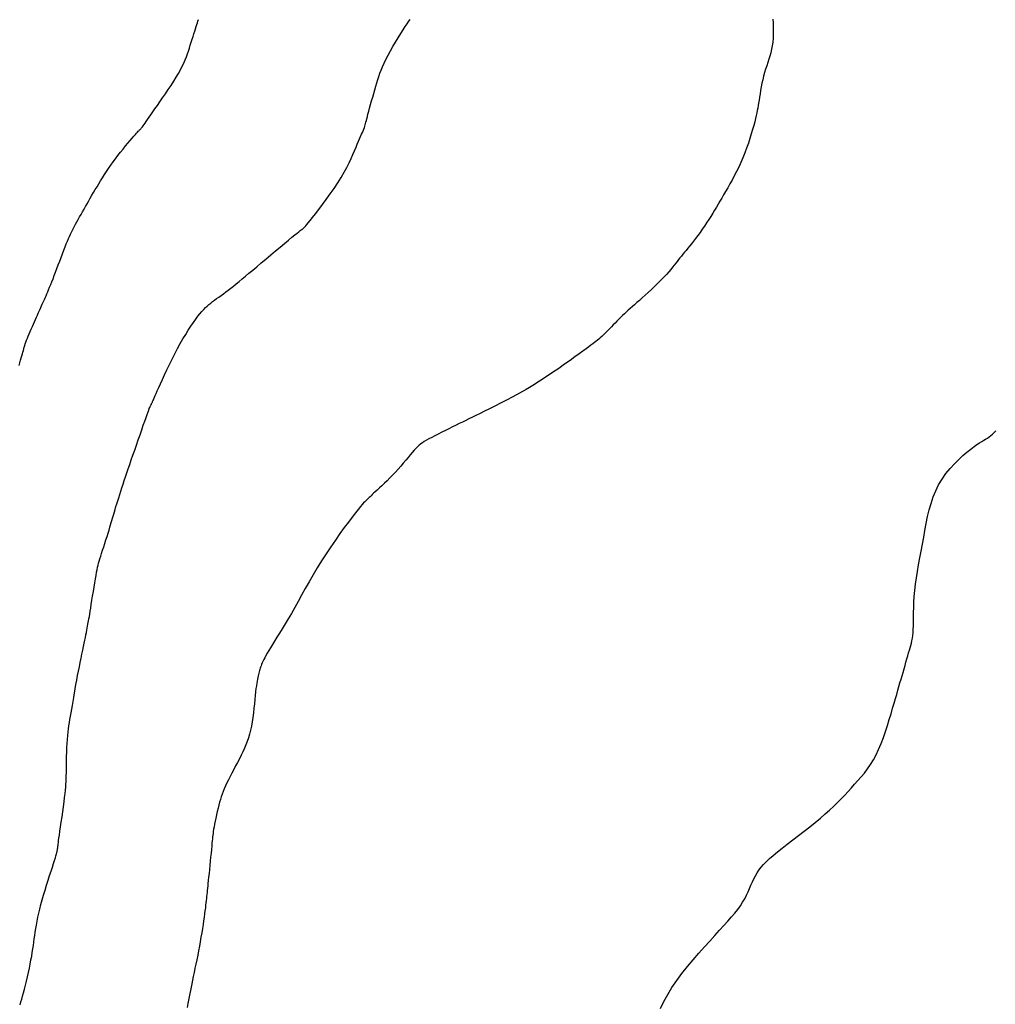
# Model space of a CAD drawing. Header units: millimetres. Extents: x 32690613 to 32693367, y 5343692 to 5344708.
# Tile 128 of 256: x 32692234 to 32692252, y 5344152 to 5344170. Entities that reach past the tile are written whole.
import ezdxf

# ---------------------------------------------------------------- set-up
doc = ezdxf.new("R2010")
doc.units = ezdxf.units.MM
doc.header["$LTSCALE"] = 20
for name, color, linetype in [('02-DGM_HL_494.50', 132, 'Continuous'), ('02-DGM_HL_495.00', 142, 'Continuous'), ('02-DGM_HL_495.50', 152, 'Continuous'), ('02-DGM_HL_496.00', 162, 'Continuous')]:
    doc.layers.add(name, color=color, linetype=linetype)

msp = doc.modelspace()

# ---------------------------------------------------------------- linework, layer by layer
at = {"layer": '02-DGM_HL_494.50', "elevation": 494.5, "flags": 128}
msp.add_lwpolyline([(32692245.897, 5344151.692), (32692245.956, 5344151.817), (32692246.025, 5344151.945), (32692246.103, 5344152.073), (32692246.189, 5344152.201), (32692246.284, 5344152.329), (32692246.383, 5344152.455), (32692246.485, 5344152.578), (32692246.589, 5344152.697), (32692246.691, 5344152.811), (32692246.789, 5344152.919), (32692246.883, 5344153.021), (32692246.969, 5344153.114), (32692247.048, 5344153.2), (32692247.12, 5344153.28), (32692247.186, 5344153.356), (32692247.245, 5344153.426), (32692247.298, 5344153.494), (32692247.346, 5344153.56), (32692247.387, 5344153.624), (32692247.424, 5344153.688), (32692247.457, 5344153.751), (32692247.486, 5344153.814), (32692247.513, 5344153.876), (32692247.539, 5344153.936), (32692247.565, 5344153.994), (32692247.591, 5344154.051), (32692247.619, 5344154.106), (32692247.65, 5344154.158), (32692247.684, 5344154.209), (32692247.723, 5344154.259), (32692247.767, 5344154.31), (32692247.818, 5344154.362), (32692247.876, 5344154.417), (32692247.943, 5344154.475), (32692248.019, 5344154.538), (32692248.104, 5344154.607), (32692248.198, 5344154.679), (32692248.297, 5344154.756), (32692248.4, 5344154.835), (32692248.504, 5344154.915), (32692248.607, 5344154.995), (32692248.707, 5344155.075), (32692248.801, 5344155.153), (32692248.888, 5344155.228), (32692248.969, 5344155.3), (32692249.043, 5344155.371), (32692249.113, 5344155.439), (32692249.179, 5344155.506), (32692249.242, 5344155.572), (32692249.303, 5344155.638), (32692249.363, 5344155.703), (32692249.423, 5344155.768), (32692249.483, 5344155.834), (32692249.542, 5344155.902), (32692249.6, 5344155.973), (32692249.656, 5344156.047), (32692249.71, 5344156.127), (32692249.763, 5344156.212), (32692249.812, 5344156.304), (32692249.859, 5344156.403), (32692249.904, 5344156.508), (32692249.945, 5344156.617), (32692249.984, 5344156.728), (32692250.02, 5344156.838), (32692250.053, 5344156.947), (32692250.084, 5344157.051), (32692250.113, 5344157.15), (32692250.139, 5344157.241), (32692250.164, 5344157.325), (32692250.187, 5344157.403), (32692250.208, 5344157.477), (32692250.228, 5344157.546), (32692250.247, 5344157.612), (32692250.266, 5344157.677), (32692250.285, 5344157.74), (32692250.303, 5344157.803), (32692250.321, 5344157.866), (32692250.339, 5344157.928), (32692250.356, 5344157.988), (32692250.373, 5344158.046), (32692250.39, 5344158.102), (32692250.405, 5344158.155), (32692250.419, 5344158.204), (32692250.432, 5344158.25), (32692250.444, 5344158.293), (32692250.455, 5344158.335), (32692250.465, 5344158.378), (32692250.473, 5344158.423), (32692250.479, 5344158.47), (32692250.484, 5344158.523), (32692250.488, 5344158.582), (32692250.49, 5344158.649), (32692250.491, 5344158.722), (32692250.492, 5344158.803), (32692250.493, 5344158.89), (32692250.496, 5344158.983), (32692250.5, 5344159.081), (32692250.506, 5344159.184), (32692250.516, 5344159.292), (32692250.529, 5344159.404), (32692250.545, 5344159.519), (32692250.564, 5344159.638), (32692250.585, 5344159.759), (32692250.608, 5344159.882), (32692250.631, 5344160.006), (32692250.655, 5344160.132), (32692250.678, 5344160.258), (32692250.701, 5344160.383), (32692250.725, 5344160.509), (32692250.75, 5344160.633), (32692250.779, 5344160.755), (32692250.812, 5344160.875), (32692250.85, 5344160.991), (32692250.896, 5344161.104), (32692250.949, 5344161.213), (32692251.012, 5344161.317), (32692251.082, 5344161.416), (32692251.158, 5344161.509), (32692251.236, 5344161.595), (32692251.315, 5344161.673), (32692251.392, 5344161.745), (32692251.465, 5344161.808), (32692251.533, 5344161.862), (32692251.593, 5344161.907), (32692251.645, 5344161.944), (32692251.692, 5344161.974), (32692251.733, 5344162), (32692251.77, 5344162.022), (32692251.804, 5344162.042), (32692251.836, 5344162.062), (32692251.866, 5344162.083), (32692251.897, 5344162.106), (32692251.927, 5344162.133), (32692251.959, 5344162.162), (32692251.992, 5344162.194)], dxfattribs=at)
at = {"layer": '02-DGM_HL_495.00', "elevation": 495, "flags": 128}
msp.add_lwpolyline([(32692247.936, 5344169.677), (32692247.94, 5344169.609), (32692247.943, 5344169.54), (32692247.944, 5344169.469), (32692247.944, 5344169.398), (32692247.941, 5344169.328), (32692247.935, 5344169.259), (32692247.926, 5344169.192), (32692247.914, 5344169.128), (32692247.899, 5344169.066), (32692247.882, 5344169.006), (32692247.864, 5344168.947), (32692247.844, 5344168.888), (32692247.824, 5344168.829), (32692247.805, 5344168.769), (32692247.786, 5344168.707), (32692247.769, 5344168.642), (32692247.754, 5344168.576), (32692247.739, 5344168.51), (32692247.726, 5344168.444), (32692247.714, 5344168.379), (32692247.704, 5344168.316), (32692247.694, 5344168.257), (32692247.685, 5344168.202), (32692247.677, 5344168.152), (32692247.67, 5344168.106), (32692247.662, 5344168.061), (32692247.654, 5344168.017), (32692247.644, 5344167.971), (32692247.634, 5344167.923), (32692247.621, 5344167.87), (32692247.606, 5344167.81), (32692247.588, 5344167.743), (32692247.568, 5344167.669), (32692247.545, 5344167.59), (32692247.519, 5344167.507), (32692247.491, 5344167.421), (32692247.46, 5344167.333), (32692247.427, 5344167.245), (32692247.392, 5344167.157), (32692247.355, 5344167.071), (32692247.316, 5344166.988), (32692247.276, 5344166.907), (32692247.235, 5344166.828), (32692247.195, 5344166.752), (32692247.154, 5344166.68), (32692247.115, 5344166.611), (32692247.078, 5344166.545), (32692247.042, 5344166.483), (32692247.008, 5344166.423), (32692246.975, 5344166.366), (32692246.943, 5344166.311), (32692246.91, 5344166.257), (32692246.878, 5344166.202), (32692246.844, 5344166.148), (32692246.808, 5344166.092), (32692246.771, 5344166.034), (32692246.732, 5344165.975), (32692246.693, 5344165.916), (32692246.652, 5344165.857), (32692246.612, 5344165.8), (32692246.571, 5344165.744), (32692246.532, 5344165.69), (32692246.494, 5344165.64), (32692246.458, 5344165.594), (32692246.423, 5344165.551), (32692246.39, 5344165.511), (32692246.359, 5344165.473), (32692246.329, 5344165.438), (32692246.3, 5344165.404), (32692246.273, 5344165.371), (32692246.247, 5344165.338), (32692246.222, 5344165.306), (32692246.197, 5344165.273), (32692246.171, 5344165.239), (32692246.144, 5344165.204), (32692246.114, 5344165.167), (32692246.082, 5344165.127), (32692246.044, 5344165.084), (32692246.002, 5344165.037), (32692245.955, 5344164.986), (32692245.902, 5344164.933), (32692245.846, 5344164.877), (32692245.788, 5344164.821), (32692245.729, 5344164.765), (32692245.671, 5344164.71), (32692245.614, 5344164.658), (32692245.56, 5344164.609), (32692245.511, 5344164.564), (32692245.465, 5344164.524), (32692245.422, 5344164.486), (32692245.382, 5344164.451), (32692245.344, 5344164.418), (32692245.308, 5344164.386), (32692245.273, 5344164.354), (32692245.238, 5344164.322), (32692245.204, 5344164.289), (32692245.169, 5344164.255), (32692245.135, 5344164.221), (32692245.102, 5344164.186), (32692245.068, 5344164.151), (32692245.036, 5344164.117), (32692245.003, 5344164.084), (32692244.972, 5344164.052), (32692244.942, 5344164.021), (32692244.912, 5344163.991), (32692244.883, 5344163.963), (32692244.855, 5344163.936), (32692244.827, 5344163.91), (32692244.8, 5344163.886), (32692244.773, 5344163.862), (32692244.747, 5344163.84), (32692244.721, 5344163.818), (32692244.694, 5344163.797), (32692244.664, 5344163.773), (32692244.63, 5344163.748), (32692244.589, 5344163.718), (32692244.542, 5344163.683), (32692244.485, 5344163.642), (32692244.418, 5344163.593), (32692244.339, 5344163.536), (32692244.25, 5344163.472), (32692244.151, 5344163.402), (32692244.045, 5344163.328), (32692243.933, 5344163.251), (32692243.815, 5344163.173), (32692243.695, 5344163.095), (32692243.573, 5344163.019), (32692243.451, 5344162.947), (32692243.33, 5344162.878), (32692243.211, 5344162.813), (32692243.096, 5344162.752), (32692242.986, 5344162.694), (32692242.881, 5344162.641), (32692242.783, 5344162.593), (32692242.694, 5344162.549), (32692242.613, 5344162.509), (32692242.54, 5344162.473), (32692242.474, 5344162.441), (32692242.412, 5344162.41), (32692242.353, 5344162.381), (32692242.295, 5344162.353), (32692242.237, 5344162.324), (32692242.177, 5344162.295), (32692242.115, 5344162.264), (32692242.049, 5344162.232), (32692241.983, 5344162.199), (32692241.918, 5344162.166), (32692241.854, 5344162.134), (32692241.793, 5344162.103), (32692241.736, 5344162.073), (32692241.685, 5344162.046), (32692241.64, 5344162.021), (32692241.601, 5344161.998), (32692241.566, 5344161.976), (32692241.535, 5344161.954), (32692241.505, 5344161.93), (32692241.477, 5344161.904), (32692241.447, 5344161.874), (32692241.416, 5344161.84), (32692241.381, 5344161.801), (32692241.344, 5344161.757), (32692241.305, 5344161.709), (32692241.263, 5344161.658), (32692241.218, 5344161.605), (32692241.172, 5344161.551), (32692241.124, 5344161.496), (32692241.075, 5344161.442), (32692241.024, 5344161.388), (32692240.974, 5344161.336), (32692240.923, 5344161.287), (32692240.874, 5344161.239), (32692240.827, 5344161.195), (32692240.784, 5344161.154), (32692240.744, 5344161.117), (32692240.709, 5344161.085), (32692240.679, 5344161.057), (32692240.654, 5344161.033), (32692240.633, 5344161.013), (32692240.615, 5344160.996), (32692240.6, 5344160.982), (32692240.587, 5344160.969), (32692240.575, 5344160.957), (32692240.563, 5344160.946), (32692240.55, 5344160.935), (32692240.536, 5344160.922), (32692240.519, 5344160.905), (32692240.498, 5344160.883), (32692240.471, 5344160.853), (32692240.438, 5344160.815), (32692240.397, 5344160.765), (32692240.347, 5344160.702), (32692240.288, 5344160.625), (32692240.22, 5344160.535), (32692240.146, 5344160.434), (32692240.066, 5344160.324), (32692239.984, 5344160.207), (32692239.899, 5344160.084), (32692239.815, 5344159.958), (32692239.733, 5344159.83), (32692239.654, 5344159.702), (32692239.578, 5344159.575), (32692239.506, 5344159.449), (32692239.436, 5344159.326), (32692239.37, 5344159.207), (32692239.305, 5344159.091), (32692239.244, 5344158.98), (32692239.184, 5344158.874), (32692239.127, 5344158.775), (32692239.071, 5344158.682), (32692239.019, 5344158.595), (32692238.969, 5344158.515), (32692238.922, 5344158.44), (32692238.879, 5344158.371), (32692238.839, 5344158.307), (32692238.804, 5344158.25), (32692238.772, 5344158.197), (32692238.744, 5344158.15), (32692238.72, 5344158.108), (32692238.7, 5344158.069), (32692238.682, 5344158.034), (32692238.666, 5344158.003), (32692238.653, 5344157.974), (32692238.642, 5344157.948), (32692238.632, 5344157.923), (32692238.624, 5344157.9), (32692238.617, 5344157.878), (32692238.61, 5344157.856), (32692238.604, 5344157.835), (32692238.599, 5344157.813), (32692238.593, 5344157.79), (32692238.588, 5344157.766), (32692238.582, 5344157.74), (32692238.576, 5344157.712), (32692238.569, 5344157.68), (32692238.562, 5344157.645), (32692238.556, 5344157.605), (32692238.549, 5344157.559), (32692238.541, 5344157.507), (32692238.534, 5344157.448), (32692238.527, 5344157.381), (32692238.52, 5344157.309), (32692238.512, 5344157.231), (32692238.504, 5344157.15), (32692238.495, 5344157.068), (32692238.484, 5344156.985), (32692238.472, 5344156.904), (32692238.458, 5344156.826), (32692238.441, 5344156.752), (32692238.423, 5344156.681), (32692238.403, 5344156.614), (32692238.381, 5344156.548), (32692238.356, 5344156.485), (32692238.33, 5344156.422), (32692238.302, 5344156.359), (32692238.271, 5344156.296), (32692238.239, 5344156.231), (32692238.205, 5344156.166), (32692238.171, 5344156.101), (32692238.137, 5344156.037), (32692238.103, 5344155.973), (32692238.07, 5344155.911), (32692238.04, 5344155.851), (32692238.011, 5344155.794), (32692237.986, 5344155.74), (32692237.964, 5344155.688), (32692237.944, 5344155.638), (32692237.926, 5344155.59), (32692237.909, 5344155.541), (32692237.894, 5344155.491), (32692237.88, 5344155.44), (32692237.866, 5344155.387), (32692237.852, 5344155.331), (32692237.838, 5344155.273), (32692237.824, 5344155.214), (32692237.812, 5344155.155), (32692237.8, 5344155.099), (32692237.789, 5344155.045), (32692237.779, 5344154.995), (32692237.771, 5344154.95), (32692237.765, 5344154.91), (32692237.76, 5344154.876), (32692237.755, 5344154.843), (32692237.752, 5344154.811), (32692237.748, 5344154.777), (32692237.745, 5344154.739), (32692237.741, 5344154.696), (32692237.737, 5344154.645), (32692237.731, 5344154.585), (32692237.724, 5344154.518), (32692237.717, 5344154.445), (32692237.71, 5344154.369), (32692237.702, 5344154.293), (32692237.694, 5344154.217), (32692237.687, 5344154.145), (32692237.68, 5344154.079), (32692237.674, 5344154.02), (32692237.668, 5344153.967), (32692237.663, 5344153.92), (32692237.659, 5344153.878), (32692237.655, 5344153.839), (32692237.651, 5344153.802), (32692237.647, 5344153.766), (32692237.644, 5344153.73), (32692237.64, 5344153.692), (32692237.636, 5344153.653), (32692237.631, 5344153.612), (32692237.626, 5344153.568), (32692237.621, 5344153.52), (32692237.614, 5344153.469), (32692237.607, 5344153.413), (32692237.599, 5344153.353), (32692237.589, 5344153.287), (32692237.579, 5344153.217), (32692237.567, 5344153.144), (32692237.555, 5344153.067), (32692237.541, 5344152.987), (32692237.527, 5344152.906), (32692237.513, 5344152.824), (32692237.497, 5344152.742), (32692237.481, 5344152.66), (32692237.465, 5344152.58), (32692237.448, 5344152.5), (32692237.432, 5344152.423), (32692237.416, 5344152.347), (32692237.4, 5344152.275), (32692237.386, 5344152.206), (32692237.372, 5344152.141), (32692237.36, 5344152.08), (32692237.348, 5344152.021), (32692237.337, 5344151.964), (32692237.327, 5344151.906), (32692237.316, 5344151.846), (32692237.304, 5344151.782), (32692237.292, 5344151.713)], dxfattribs=at)
at = {"layer": '02-DGM_HL_495.50', "elevation": 495.5, "flags": 128}
msp.add_lwpolyline([(32692234.256, 5344151.762), (32692234.269, 5344151.812), (32692234.284, 5344151.863), (32692234.298, 5344151.919), (32692234.314, 5344151.979), (32692234.331, 5344152.045), (32692234.349, 5344152.116), (32692234.367, 5344152.191), (32692234.385, 5344152.268), (32692234.403, 5344152.346), (32692234.421, 5344152.424), (32692234.437, 5344152.501), (32692234.451, 5344152.574), (32692234.464, 5344152.644), (32692234.475, 5344152.71), (32692234.485, 5344152.774), (32692234.494, 5344152.836), (32692234.502, 5344152.897), (32692234.51, 5344152.957), (32692234.519, 5344153.018), (32692234.528, 5344153.08), (32692234.538, 5344153.144), (32692234.55, 5344153.21), (32692234.562, 5344153.279), (32692234.576, 5344153.35), (32692234.593, 5344153.424), (32692234.611, 5344153.501), (32692234.631, 5344153.582), (32692234.654, 5344153.666), (32692234.679, 5344153.754), (32692234.706, 5344153.844), (32692234.734, 5344153.934), (32692234.762, 5344154.023), (32692234.79, 5344154.109), (32692234.816, 5344154.189), (32692234.84, 5344154.263), (32692234.862, 5344154.329), (32692234.879, 5344154.384), (32692234.894, 5344154.431), (32692234.905, 5344154.47), (32692234.914, 5344154.501), (32692234.92, 5344154.527), (32692234.925, 5344154.547), (32692234.929, 5344154.564), (32692234.932, 5344154.577), (32692234.934, 5344154.589), (32692234.935, 5344154.599), (32692234.937, 5344154.608), (32692234.938, 5344154.616), (32692234.938, 5344154.623), (32692234.939, 5344154.629), (32692234.94, 5344154.635), (32692234.94, 5344154.641), (32692234.941, 5344154.648), (32692234.942, 5344154.656), (32692234.944, 5344154.668), (32692234.946, 5344154.686), (32692234.95, 5344154.71), (32692234.954, 5344154.744), (32692234.96, 5344154.788), (32692234.968, 5344154.844), (32692234.978, 5344154.913), (32692234.99, 5344154.993), (32692235.002, 5344155.081), (32692235.015, 5344155.174), (32692235.028, 5344155.268), (32692235.04, 5344155.361), (32692235.052, 5344155.448), (32692235.062, 5344155.529), (32692235.07, 5344155.599), (32692235.077, 5344155.66), (32692235.082, 5344155.715), (32692235.086, 5344155.766), (32692235.089, 5344155.816), (32692235.091, 5344155.866), (32692235.093, 5344155.92), (32692235.094, 5344155.979), (32692235.095, 5344156.045), (32692235.096, 5344156.118), (32692235.098, 5344156.194), (32692235.099, 5344156.274), (32692235.102, 5344156.354), (32692235.105, 5344156.434), (32692235.108, 5344156.511), (32692235.113, 5344156.585), (32692235.118, 5344156.652), (32692235.125, 5344156.716), (32692235.132, 5344156.776), (32692235.141, 5344156.833), (32692235.15, 5344156.89), (32692235.159, 5344156.947), (32692235.17, 5344157.005), (32692235.18, 5344157.067), (32692235.191, 5344157.132), (32692235.203, 5344157.2), (32692235.215, 5344157.271), (32692235.228, 5344157.346), (32692235.241, 5344157.422), (32692235.254, 5344157.501), (32692235.268, 5344157.58), (32692235.283, 5344157.661), (32692235.298, 5344157.743), (32692235.314, 5344157.825), (32692235.33, 5344157.905), (32692235.346, 5344157.984), (32692235.362, 5344158.061), (32692235.377, 5344158.135), (32692235.392, 5344158.205), (32692235.405, 5344158.271), (32692235.418, 5344158.331), (32692235.429, 5344158.387), (32692235.44, 5344158.438), (32692235.45, 5344158.485), (32692235.459, 5344158.529), (32692235.467, 5344158.569), (32692235.474, 5344158.607), (32692235.481, 5344158.642), (32692235.487, 5344158.676), (32692235.493, 5344158.708), (32692235.499, 5344158.742), (32692235.505, 5344158.778), (32692235.512, 5344158.817), (32692235.519, 5344158.862), (32692235.527, 5344158.912), (32692235.536, 5344158.971), (32692235.547, 5344159.038), (32692235.559, 5344159.112), (32692235.572, 5344159.19), (32692235.585, 5344159.271), (32692235.598, 5344159.351), (32692235.611, 5344159.428), (32692235.623, 5344159.501), (32692235.634, 5344159.566), (32692235.644, 5344159.621), (32692235.653, 5344159.669), (32692235.662, 5344159.712), (32692235.671, 5344159.751), (32692235.681, 5344159.788), (32692235.692, 5344159.826), (32692235.704, 5344159.867), (32692235.718, 5344159.913), (32692235.735, 5344159.965), (32692235.753, 5344160.023), (32692235.773, 5344160.084), (32692235.793, 5344160.147), (32692235.814, 5344160.211), (32692235.834, 5344160.274), (32692235.853, 5344160.334), (32692235.871, 5344160.389), (32692235.886, 5344160.439), (32692235.899, 5344160.484), (32692235.911, 5344160.526), (32692235.923, 5344160.565), (32692235.933, 5344160.603), (32692235.944, 5344160.641), (32692235.955, 5344160.68), (32692235.967, 5344160.721), (32692235.98, 5344160.766), (32692235.995, 5344160.815), (32692236.01, 5344160.866), (32692236.027, 5344160.92), (32692236.045, 5344160.977), (32692236.063, 5344161.035), (32692236.083, 5344161.096), (32692236.103, 5344161.159), (32692236.125, 5344161.223), (32692236.147, 5344161.289), (32692236.17, 5344161.357), (32692236.194, 5344161.429), (32692236.219, 5344161.503), (32692236.246, 5344161.581), (32692236.274, 5344161.663), (32692236.304, 5344161.749), (32692236.336, 5344161.84), (32692236.368, 5344161.934), (32692236.401, 5344162.029), (32692236.433, 5344162.122), (32692236.464, 5344162.212), (32692236.493, 5344162.295), (32692236.52, 5344162.371), (32692236.543, 5344162.438), (32692236.563, 5344162.492), (32692236.579, 5344162.536), (32692236.592, 5344162.571), (32692236.602, 5344162.598), (32692236.61, 5344162.618), (32692236.617, 5344162.634), (32692236.622, 5344162.646), (32692236.627, 5344162.655), (32692236.631, 5344162.664), (32692236.635, 5344162.672), (32692236.639, 5344162.68), (32692236.644, 5344162.689), (32692236.648, 5344162.697), (32692236.652, 5344162.706), (32692236.657, 5344162.717), (32692236.662, 5344162.728), (32692236.668, 5344162.741), (32692236.675, 5344162.757), (32692236.684, 5344162.777), (32692236.695, 5344162.802), (32692236.709, 5344162.833), (32692236.726, 5344162.872), (32692236.747, 5344162.92), (32692236.773, 5344162.979), (32692236.804, 5344163.048), (32692236.839, 5344163.126), (32692236.879, 5344163.212), (32692236.922, 5344163.304), (32692236.967, 5344163.399), (32692237.015, 5344163.496), (32692237.064, 5344163.593), (32692237.114, 5344163.688), (32692237.164, 5344163.779), (32692237.213, 5344163.865), (32692237.263, 5344163.947), (32692237.311, 5344164.024), (32692237.357, 5344164.096), (32692237.402, 5344164.162), (32692237.445, 5344164.222), (32692237.485, 5344164.275), (32692237.523, 5344164.322), (32692237.558, 5344164.363), (32692237.591, 5344164.4), (32692237.623, 5344164.432), (32692237.655, 5344164.462), (32692237.686, 5344164.489), (32692237.719, 5344164.515), (32692237.753, 5344164.541), (32692237.788, 5344164.568), (32692237.826, 5344164.596), (32692237.865, 5344164.625), (32692237.906, 5344164.654), (32692237.949, 5344164.686), (32692237.993, 5344164.718), (32692238.038, 5344164.752), (32692238.085, 5344164.788), (32692238.133, 5344164.825), (32692238.182, 5344164.865), (32692238.235, 5344164.908), (32692238.29, 5344164.953), (32692238.349, 5344165.003), (32692238.413, 5344165.056), (32692238.482, 5344165.114), (32692238.557, 5344165.177), (32692238.637, 5344165.245), (32692238.722, 5344165.316), (32692238.809, 5344165.39), (32692238.896, 5344165.462), (32692238.98, 5344165.533), (32692239.059, 5344165.599), (32692239.131, 5344165.659), (32692239.194, 5344165.711), (32692239.246, 5344165.753), (32692239.288, 5344165.787), (32692239.32, 5344165.813), (32692239.346, 5344165.833), (32692239.365, 5344165.847), (32692239.379, 5344165.858), (32692239.391, 5344165.866), (32692239.4, 5344165.873), (32692239.408, 5344165.88), (32692239.418, 5344165.889), (32692239.429, 5344165.9), (32692239.444, 5344165.917), (32692239.464, 5344165.941), (32692239.491, 5344165.973), (32692239.525, 5344166.016), (32692239.567, 5344166.07), (32692239.62, 5344166.138), (32692239.681, 5344166.217), (32692239.747, 5344166.305), (32692239.818, 5344166.4), (32692239.889, 5344166.499), (32692239.96, 5344166.6), (32692240.028, 5344166.701), (32692240.09, 5344166.799), (32692240.145, 5344166.893), (32692240.193, 5344166.981), (32692240.235, 5344167.065), (32692240.272, 5344167.143), (32692240.304, 5344167.216), (32692240.333, 5344167.284), (32692240.359, 5344167.347), (32692240.382, 5344167.404), (32692240.404, 5344167.456), (32692240.424, 5344167.503), (32692240.442, 5344167.545), (32692240.459, 5344167.583), (32692240.475, 5344167.618), (32692240.489, 5344167.649), (32692240.501, 5344167.678), (32692240.511, 5344167.704), (32692240.52, 5344167.729), (32692240.527, 5344167.753), (32692240.534, 5344167.778), (32692240.54, 5344167.804), (32692240.547, 5344167.833), (32692240.555, 5344167.866), (32692240.565, 5344167.904), (32692240.576, 5344167.949), (32692240.59, 5344168.001), (32692240.606, 5344168.06), (32692240.623, 5344168.123), (32692240.642, 5344168.189), (32692240.662, 5344168.257), (32692240.681, 5344168.326), (32692240.701, 5344168.393), (32692240.72, 5344168.458), (32692240.738, 5344168.52), (32692240.755, 5344168.579), (32692240.774, 5344168.636), (32692240.793, 5344168.693), (32692240.815, 5344168.751), (32692240.84, 5344168.812), (32692240.869, 5344168.876), (32692240.902, 5344168.945), (32692240.941, 5344169.019), (32692240.984, 5344169.098), (32692241.03, 5344169.179), (32692241.078, 5344169.259), (32692241.125, 5344169.338), (32692241.171, 5344169.413), (32692241.215, 5344169.482), (32692241.254, 5344169.543), (32692241.289, 5344169.594), (32692241.318, 5344169.637), (32692241.343, 5344169.672)], dxfattribs=at)
at = {"layer": '02-DGM_HL_496.00', "elevation": 496, "flags": 128}
msp.add_lwpolyline([(32692234.234, 5344163.382), (32692234.249, 5344163.43), (32692234.262, 5344163.476), (32692234.274, 5344163.517), (32692234.285, 5344163.556), (32692234.295, 5344163.592), (32692234.304, 5344163.625), (32692234.312, 5344163.656), (32692234.32, 5344163.686), (32692234.329, 5344163.715), (32692234.338, 5344163.744), (32692234.348, 5344163.774), (32692234.359, 5344163.806), (32692234.371, 5344163.84), (32692234.386, 5344163.876), (32692234.402, 5344163.915), (32692234.419, 5344163.957), (32692234.437, 5344163.999), (32692234.456, 5344164.043), (32692234.476, 5344164.087), (32692234.495, 5344164.13), (32692234.514, 5344164.174), (32692234.533, 5344164.216), (32692234.551, 5344164.257), (32692234.568, 5344164.296), (32692234.584, 5344164.334), (32692234.6, 5344164.37), (32692234.615, 5344164.404), (32692234.629, 5344164.436), (32692234.642, 5344164.465), (32692234.655, 5344164.493), (32692234.666, 5344164.518), (32692234.678, 5344164.543), (32692234.689, 5344164.567), (32692234.701, 5344164.593), (32692234.713, 5344164.62), (32692234.726, 5344164.649), (32692234.74, 5344164.682), (32692234.756, 5344164.718), (32692234.772, 5344164.759), (32692234.79, 5344164.803), (32692234.81, 5344164.851), (32692234.83, 5344164.903), (32692234.852, 5344164.958), (32692234.874, 5344165.017), (32692234.898, 5344165.078), (32692234.922, 5344165.143), (32692234.947, 5344165.21), (32692234.973, 5344165.278), (32692234.998, 5344165.346), (32692235.023, 5344165.412), (32692235.048, 5344165.476), (32692235.071, 5344165.536), (32692235.093, 5344165.592), (32692235.113, 5344165.642), (32692235.132, 5344165.687), (32692235.15, 5344165.728), (32692235.167, 5344165.767), (32692235.185, 5344165.804), (32692235.203, 5344165.839), (32692235.221, 5344165.876), (32692235.241, 5344165.913), (32692235.263, 5344165.952), (32692235.285, 5344165.994), (32692235.31, 5344166.037), (32692235.335, 5344166.082), (32692235.361, 5344166.128), (32692235.388, 5344166.175), (32692235.415, 5344166.224), (32692235.443, 5344166.272), (32692235.472, 5344166.322), (32692235.5, 5344166.372), (32692235.529, 5344166.422), (32692235.559, 5344166.474), (32692235.589, 5344166.525), (32692235.62, 5344166.578), (32692235.651, 5344166.631), (32692235.683, 5344166.684), (32692235.717, 5344166.739), (32692235.751, 5344166.794), (32692235.786, 5344166.85), (32692235.822, 5344166.906), (32692235.861, 5344166.964), (32692235.9, 5344167.022), (32692235.942, 5344167.08), (32692235.985, 5344167.139), (32692236.031, 5344167.199), (32692236.077, 5344167.258), (32692236.124, 5344167.316), (32692236.17, 5344167.372), (32692236.214, 5344167.424), (32692236.255, 5344167.472), (32692236.292, 5344167.515), (32692236.323, 5344167.552), (32692236.35, 5344167.582), (32692236.37, 5344167.606), (32692236.387, 5344167.624), (32692236.399, 5344167.638), (32692236.409, 5344167.648), (32692236.417, 5344167.656), (32692236.423, 5344167.662), (32692236.428, 5344167.667), (32692236.434, 5344167.673), (32692236.44, 5344167.678), (32692236.447, 5344167.685), (32692236.455, 5344167.694), (32692236.465, 5344167.705), (32692236.476, 5344167.719), (32692236.49, 5344167.737), (32692236.506, 5344167.759), (32692236.525, 5344167.785), (32692236.546, 5344167.816), (32692236.571, 5344167.852), (32692236.599, 5344167.893), (32692236.631, 5344167.939), (32692236.666, 5344167.991), (32692236.705, 5344168.047), (32692236.748, 5344168.109), (32692236.794, 5344168.175), (32692236.844, 5344168.246), (32692236.895, 5344168.32), (32692236.946, 5344168.396), (32692236.997, 5344168.472), (32692237.046, 5344168.547), (32692237.092, 5344168.62), (32692237.133, 5344168.691), (32692237.17, 5344168.757), (32692237.201, 5344168.819), (32692237.229, 5344168.879), (32692237.253, 5344168.935), (32692237.275, 5344168.99), (32692237.294, 5344169.044), (32692237.312, 5344169.097), (32692237.33, 5344169.15), (32692237.347, 5344169.204), (32692237.365, 5344169.257), (32692237.381, 5344169.31), (32692237.398, 5344169.362), (32692237.414, 5344169.412), (32692237.428, 5344169.459), (32692237.442, 5344169.503), (32692237.455, 5344169.543), (32692237.466, 5344169.579), (32692237.476, 5344169.611), (32692237.485, 5344169.64), (32692237.493, 5344169.667)], dxfattribs=at)

doc.saveas('drawing.dxf')
